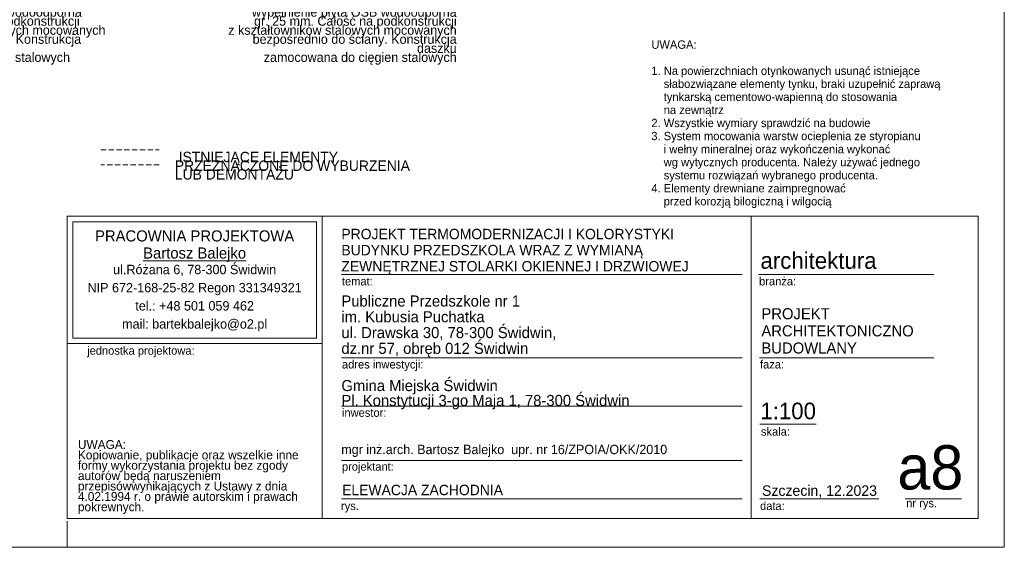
# Model space of a CAD drawing. Extents: x -149893 to 127691, y 5328 to 37028.
# Tile 12 of 88: x -90073 to -71160, y 7277 to 17418. Entities that reach past the tile are written whole.
import ezdxf

# ---------------------------------------------------------------- set-up
doc = ezdxf.new("R2010")
doc.units = 0
doc.header["$MEASUREMENT"] = 0
doc.linetypes.add('Krawędzie ukryte', pattern=[150, 100, -50])
for name, color, linetype, lineweight in [('Arch opisy_Nr_Pióra__21', 7, 'Continuous', 13), ('ARCH TABELA_Nr_Pióra__1', 7, 'Continuous', 25), ('ARCH TABELA_Nr_Pióra__21', 7, 'Continuous', 13), ('ARCH TABELA_Nr_Pióra__7', 7, 'Continuous', 13), ('INWENT OPISY_Nr_Pióra__21', 7, 'Continuous', 13)]:
    doc.layers.add(name, color=color, linetype=linetype, lineweight=lineweight)
doc.layers.add('INWENT.ŚCIANY_Nr_Pióra__2', color=7, linetype='Continuous', lineweight=13, true_color=0x7f7f7f)
doc.styles.add('GENERATED_STYLE_11', font='txt')
doc.styles.add('GENERATED_STYLE_4', font='txt')
doc.styles.add('GENERATED_STYLE_5', font='txt')
doc.styles.add('GENERATED_STYLE_6', font='txt')
doc.styles.add('GENERATED_STYLE_7', font='txt')

msp = doc.modelspace()

# ---------------------------------------------------------------- linework, layer by layer
at = {"layer": 'ARCH TABELA_Nr_Pióra__21', "linetype": 'Continuous'}
for p, q in [((-71159.9, 36977.1), (-71159.9, 7277.1)), ((-89159.9, 13639.5), (-84266.3, 13639.5)), ((-89159.9, 11192.7), (-89159.9, 13639.5)), ((-89159.9, 7828.4), (-89159.9, 13639.5)), ((-89159.9, 13639.5), (-71659.9, 13639.5)), ((-84266.3, 13639.5), (-84266.3, 7828.4)), ((-84266.3, 11192.7), (-84266.3, 13639.5)), ((-76021.6, 13639.5), (-76021.6, 7828.4)), ((-71659.9, 13639.5), (-71659.9, 7828.4)), ((-89053.5, 11299.1), (-89053.5, 13533.1)), ((-89053.5, 13533.1), (-84372.7, 13533.1)), ((-84372.7, 11299.1), (-84372.7, 13533.1)), ((-84266.3, 7828.4), (-84266.3, 13239.5)), ((-83894.1, 12518.9), (-76194.3, 12518.9)), ((-75882.3, 12518.9), (-72515, 12518.9)), ((-89159.9, 11192.7), (-84266.3, 11192.7)), ((-89053.5, 11299.1), (-84372.7, 11299.1)), ((-83894.1, 10918.4), (-76194.3, 10918.4)), ((-75864.9, 10918.4), (-72515, 10918.4)), ((-83894.1, 9990.4), (-76194.3, 9990.4)), ((-75853.1, 9646.2), (-74773.4, 9646.2)), ((-83894.1, 8946.2), (-76194.3, 8946.2)), ((-83894.1, 8210.8), (-76194.3, 8210.8)), ((-75853.1, 8210.8), (-73571.3, 8210.8)), ((-73062.6, 8210.8), (-71983, 8210.8)), ((-89159.9, 7828.4), (-84266.3, 7828.4)), ((-89159.9, 7277.1), (-89159.9, 7777.1)), ((-89159.9, 7277.1), (-89159.9, 7777.1)), ((-89159.9, 7277.1), (-89159.9, 7777.1)), ((-71659.9, 7828.4), (-84266.3, 7828.4)), ((-71159.9, 7277.1), (-128159.9, 7277.1))]:
    msp.add_line(p, q, dxfattribs=at)
at = {"layer": 'INWENT.ŚCIANY_Nr_Pióra__2', "linetype": 'Krawędzie ukryte'}
for p, q in [((-88513.8, 14918), (-87393.8, 14918)), ((-87393.8, 14628), (-88513.8, 14628))]:
    msp.add_line(p, q, dxfattribs=at)

# ---------------------------------------------------------------- texts
at = {"layer": 'Arch opisy_Nr_Pióra__21', "linetype": 'Continuous'}
for s, insert, char_height, width, attachment_point, line_spacing_factor, style in [('{Daszek w spadku 5% \\Po wymiarach 418/136 cm \\Ppokryty ze wszystkich stron\\Pblachą powlekaną układaną \\Pna rąbek pionowy w kolrze RAL 7024,\\Pwypełnienie płyta OSB wodoodporna\\Pgr. 25 mm. Całość na podkonstrukcji\\Pz kształtowników stalowych mocowanych\\Pbezpośrednio do ściany. Konstrukcja daszku\\Pzamocowana do cięgien stalowych}', (-92813.4, 17538.2), 180, 4445.381, 4, 0.579501, 'GENERATED_STYLE_4'), ('{Daszek w spadku 5% \\Po wymiarach 418/136 cm \\Ppokryty ze wszystkich stron\\Pblachą powlekaną układaną \\Pna rąbek pionowy w kolrze RAL 7024,\\Pwypełnienie płyta OSB wodoodporna\\Pgr. 25 mm. Całość na podkonstrukcji\\Pz kształtowników stalowych mocowanych\\Pbezpośrednio do ściany. Konstrukcja daszku\\Pzamocowana do cięgien stalowych}', (-81679, 17538.2), 180, 4445.381, 6, 0.579501, 'GENERATED_STYLE_4'), ('{UWAGA:\\P\\P1. Na powierzchniach otynkowanych usunąć istniejące  \\P    słabozwiązane elementy tynku, braki uzupełnić zaprawą \\P    tynkarską cementowo-wapienną do stosowania \\P    na zewnątrz\\P2. Wszystkie wymiary sprawdzić na budowie\\P3. System mocowania warstw ocieplenia ze styropianu \\P    i wełny mineralnej oraz wykończenia wykonać \\P    wg wytycznych producenta. Należy używać jednego \\P    systemu rozwiązań wybranego producenta.\\P4. Elementy drewniane zaimpregnować\\P    przed korozją bilogiczną i wilgocią}', (-77939.9, 13798.9), 160, 6280, 7, 0.94074, 'GENERATED_STYLE_11')]:
    msp.add_mtext(s, dxfattribs=dict(at, insert=insert, char_height=char_height, width=width, attachment_point=attachment_point, line_spacing_factor=line_spacing_factor, style=style))
at = {"layer": 'ARCH TABELA_Nr_Pióra__1', "linetype": 'Continuous', "style": 'GENERATED_STYLE_6'}
for s, insert, char_height, attachment_point, line_spacing_factor in [('{PROJEKT \\PARCHITEKTONICZNO\\PBUDOWLANY}', (-75826.2, 11873.2), 212.84, 1, 0.9285), ('{Gmina Miejska Świdwin\\PPl. Konstytucji 3-go Maja 1, 78-300 Świdwin}', (-83894.1, 9929.1), 212.766, 7, 0.807442)]:
    msp.add_mtext(s, dxfattribs=dict(at, insert=insert, char_height=char_height, attachment_point=attachment_point, line_spacing_factor=line_spacing_factor))
at = {"layer": 'ARCH TABELA_Nr_Pióra__1', "linetype": 'Continuous', "insert": (-83880.3, 8479.3), "char_height": 200, "attachment_point": 1, "style": 'GENERATED_STYLE_5'}
msp.add_mtext('{ELEWACJA ZACHODNIA}', dxfattribs=at)
at = {"layer": 'ARCH TABELA_Nr_Pióra__7', "linetype": 'Continuous'}
for s, insert, char_height, attachment_point, line_spacing_factor, style in [('{PRACOWNIA PROJEKTOWA\\P\\LBartosz Balejko}', (-86713.1, 13368.2), 212.766, 2, 0.926719, 'GENERATED_STYLE_7'), ('{PROJEKT TERMOMODERNIZACJI I KOLORYSTYKI\\PBUDYNKU PRZEDSZKOLA WRAZ Z WYMIANĄ \\PZEWNĘTRZNEJ STOLARKI OKIENNEJ I DRZWIOWEJ }', (-83894.1, 12518.7), 200, 7, 0.927967, 'GENERATED_STYLE_5'), ('{Publiczne Przedszkole nr 1\\Pim. Kubusia Puchatka\\Pul. Drawska 30, 78-300 Świdwin, \\Pdz.nr 57, obręb 012 Świdwin}', (-83894.1, 10930.1), 212.766, 7, 0.855122, 'GENERATED_STYLE_6')]:
    msp.add_mtext(s, dxfattribs=dict(at, insert=insert, char_height=char_height, attachment_point=attachment_point, line_spacing_factor=line_spacing_factor, style=style))
at = {"layer": 'ARCH TABELA_Nr_Pióra__7', "linetype": 'Continuous', "style": 'GENERATED_STYLE_6'}
for s, insert, char_height, attachment_point in [('{architektura}', (-75843.6, 12948.5), 319.16, 1), ('{branża:}', (-75870.5, 12470.1), 159.58, 1), ('{temat:}', (-83883.4, 12470.1), 159.58, 1), ('{jednostka projektowa:}', (-88777, 11138.1), 159.58, 1), ('{adres inwestycji:}', (-83883.4, 10873.4), 159.58, 1), ('{faza:}', (-75853.1, 10873.4), 159.58, 1), ('{1:100}', (-75845.7, 10057.4), 319.16, 1), ('{inwestor:}', (-83883.4, 9945.3), 159.58, 1), ('{skala:}', (-75835.4, 9581.9), 159.58, 1), ('{mgr inż.arch. Bartosz Balejko  upr. nr 16/ZPOIA/OKK/2010}', (-83896.3, 9248), 180, 1), ('{a8}', (-71947.2, 9239.5), 851.16, 3), ('{projektant:}', (-83883.4, 8909.7), 159.58, 1), ('{Szczecin, 12.2023}', (-75814.4, 8468.1), 202.128, 1), ('{data:}', (-75851.7, 8153.6), 159.58, 1), ('{nr rys.}', (-73044.9, 8207), 159.58, 1), ('{rys.}', (-83901.3, 8153.6), 159.58, 1)]:
    msp.add_mtext(s, dxfattribs=dict(at, insert=insert, char_height=char_height, attachment_point=attachment_point))
for s, insert, char_height, width, attachment_point, line_spacing_factor in [('{ul.Różana 6, 78-300 Świdwin\\PNIP 672-168-25-82 Regon 331349321\\Ptel.: +48 501 059 462\\Pmail: bartekbalejko@o2.pl}', (-86713.1, 12706.3), 180.852, 7974.447, 2, 1.156383), ('{UWAGA:\\PKopiowanie, publikacje oraz wszelkie inne formy wykorzystania projektu bez zgody autorów będą naruszeniem przepisówwynikających z Ustawy z dnia 4.02.1994 r. o prawie autorskim i prawach pokrewnych.}', (-88954.8, 9338.1), 170.2128, 4483.408, 1, 0.703415)]:
    msp.add_mtext(s, dxfattribs=dict(at, insert=insert, char_height=char_height, width=width, attachment_point=attachment_point, line_spacing_factor=line_spacing_factor))
at = {"layer": 'INWENT OPISY_Nr_Pióra__21', "linetype": 'Continuous', "insert": (-87093.8, 14878.6), "char_height": 200, "width": 4861.522, "attachment_point": 1, "line_spacing_factor": 0.500835, "style": 'GENERATED_STYLE_4'}
msp.add_mtext('{ ISTNIEJĄCE ELEMENTY  PRZEZNACZONE DO WYBURZENIA LUB DEMONTAŻU}', dxfattribs=at)

doc.saveas('drawing.dxf')
